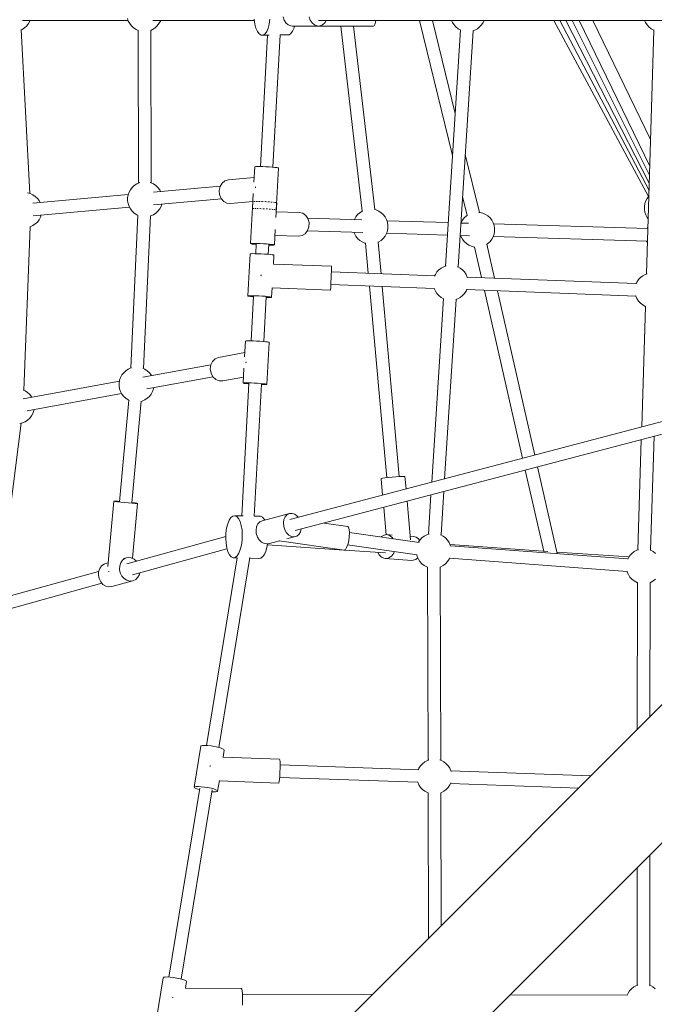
# Model space of a CAD drawing. Header units: inches. Extents: x -32 to 818, y -661 to 218.
# Tile 27 of 256: x 472.204 to 473.109, y 15.007 to 16.409. Entities that reach past the tile are written whole.
import ezdxf

# ---------------------------------------------------------------- set-up
doc = ezdxf.new("R2010")
doc.units = ezdxf.units.IN
doc.header["$LTSCALE"] = 0.01
doc.header["$MEASUREMENT"] = 0
doc.layers.add('_at_zabawki_', color=240, linetype='Continuous', lineweight=5)

# ---------------------------------------------------------------- blocks, each defined once
blk = doc.blocks.new('zw$2CA8')
at = {"layer": '_at_zabawki_'}
for p, q in [((-4887.2, 2839.3), (-4736.5, 2839.3)), ((-4881, 2831.5), (-4878.4, 2834.7)), ((-4878.4, 2834.7), (-4876.5, 2838.3)), ((-4876.5, 2838.3), (-4876.1, 2839.3)), ((-4737.5, 2842.2), (-4736.2, 2838.3)), ((-4736.2, 2838.3), (-4734.2, 2834.7)), ((-4734.2, 2834.7), (-4731.7, 2831.5)), ((-4701.3, 2839.3), (-4556.8, 2839.3)), ((-4695, 2831.5), (-4692.5, 2834.7)), ((-4692.5, 2834.7), (-4690.5, 2838.3)), ((-4690.5, 2838.3), (-4690.2, 2839.3)), ((-4557.1, 2840.9), (-4556, 2834.1)), ((-4556, 2834.1), (-4554.3, 2828.2)), ((-4535.3, 2834.1), (-4536.9, 2828.2)), ((-4534.4, 2840.9), (-4535.3, 2834.1)), ((-4515.6, 2844.5), (-4514.1, 2839.8)), ((-4514.1, 2839.8), (-4511.7, 2835.9)), ((-4511.7, 2835.9), (-4508.4, 2833)), ((-4508.4, 2833), (-4504.6, 2831.5)), ((-4476.9, 2839.8), (-4478.4, 2844.5)), ((-4474.4, 2835.9), (-4476.9, 2839.8)), ((-4471.1, 2833), (-4474.4, 2835.9)), ((-4467.3, 2831.5), (-4471.1, 2833)), ((-4465.4, 2839.3), (-3848.7, 2839.3)), ((-4463.4, 2831.5), (-4459.6, 2833)), ((-4459.6, 2833), (-4456.3, 2835.9)), ((-4456.3, 2835.9), (-4454.1, 2839.3)), ((-4386, 2831.6), (-4384.8, 2833.4)), ((-4384.8, 2833.4), (-4383.8, 2836.8)), ((-4383.8, 2836.8), (-4383.4, 2839.3)), ((-4321.3, 2839.3), (-4274.2, 2646.9)), ((-4270.4, 2707), (-4302.8, 2839.3)), ((-4275.6, 2839.3), (-4274.3, 2836.5)), ((-4274.3, 2836.5), (-4272.1, 2833)), ((-4272.1, 2833), (-4269.3, 2830)), ((-4235.6, 2830), (-4232.8, 2833)), ((-4232.8, 2833), (-4230.5, 2836.5)), ((-4230.5, 2836.5), (-4229.3, 2839.3)), ((-4229.3, 2839.3), (-4000.6, 2839.3)), ((-4129.7, 2839.3), (-3994.9, 2588.6)), ((-4121.4, 2839.3), (-3994.2, 2597.2)), ((-4112.7, 2839.3), (-3993.9, 2607.5)), ((-4103.5, 2839.3), (-3993.5, 2618.9)), ((-4093.7, 2839.3), (-3993.1, 2631.9)), ((-3992, 2670), (-4074.1, 2839.3)), ((-4000.6, 2839.3), (-3999.4, 2836.5)), ((-3999.4, 2836.5), (-3997.1, 2833)), ((-3997.1, 2833), (-3994.3, 2830)), ((-4876.4, 2592.8), (-4889.1, 2826.2)), ((-4889, 2825.7), (-4887.4, 2826.4)), ((-4887.4, 2826.4), (-4884, 2828.7)), ((-4884, 2828.7), (-4881, 2831.5)), ((-4731.7, 2831.5), (-4728.7, 2828.7)), ((-4728.7, 2828.7), (-4725.2, 2826.4)), ((-4725.2, 2826.4), (-4722.3, 2825.1)), ((-4722.3, 2825.3), (-4721.5, 2607.8)), ((-4704.3, 2825.2), (-4701.5, 2826.4)), ((-4703.5, 2607.9), (-4704.3, 2825.3)), ((-4701.5, 2826.4), (-4698, 2828.7)), ((-4698, 2828.7), (-4695, 2831.5)), ((-4554.3, 2828.2), (-4552.2, 2823.4)), ((-4552.2, 2823.4), (-4549.6, 2820)), ((-4549.6, 2820), (-4546.9, 2818.3)), ((-4538, 2818.4), (-4548, 2631.3)), ((-4546.9, 2818.3), (-4544.1, 2818.3)), ((-4541.4, 2820), (-4544.1, 2818.3)), ((-4544.1, 2818.3), (-4535.6, 2818.4)), ((-4538.9, 2823.4), (-4541.4, 2820)), ((-4536.9, 2828.2), (-4538.9, 2823.4)), ((-4530.1, 2630.3), (-4520, 2818.9)), ((-4520, 2818.6), (-4507.2, 2818.8)), ((-4507.2, 2818.8), (-4504.5, 2820.6)), ((-4504.6, 2831.5), (-4502.6, 2831.3)), ((-4504.5, 2820.6), (-4502.1, 2823.9)), ((-4502.6, 2831.3), (-4465.4, 2831.3)), ((-4502.1, 2823.9), (-4500, 2828.7)), ((-4500, 2828.7), (-4499.3, 2831.3)), ((-4484, 2831.3), (-4386.7, 2831.3)), ((-4465.4, 2831.3), (-4467.3, 2831.5)), ((-4465.4, 2831.3), (-4463.4, 2831.5)), ((-4433.5, 2831.3), (-4402.9, 2567.9)), ((-4385, 2569.9), (-4415.4, 2831.3)), ((-4386.7, 2831.3), (-4386, 2831.6)), ((-4262.9, 2825.7), (-4284.2, 2489.5)), ((-4269.3, 2830), (-4266.1, 2827.5)), ((-4266.3, 2488.4), (-4244.9, 2824.6)), ((-4266.1, 2827.5), (-4262.6, 2825.6)), ((-4245.1, 2824.6), (-4242.4, 2825.5)), ((-4242.4, 2825.5), (-4238.8, 2827.5)), ((-4238.8, 2827.5), (-4235.6, 2830)), ((-3987.2, 2825.4), (-3997.9, 2478.4)), ((-3994.3, 2830), (-3991.1, 2827.5)), ((-3991.1, 2827.5), (-3987.5, 2825.5)), ((-3987.5, 2825.5), (-3986.8, 2825.3)), ((-4235.9, 2565.9), (-4256.1, 2648.6)), ((-4556.1, 2631), (-4557.2, 2609)), ((-4555.9, 2631.1), (-4556.1, 2631)), ((-4554.6, 2631.3), (-4555.9, 2631.1)), ((-4552.2, 2631.3), (-4554.6, 2631.3)), ((-4548.8, 2631.3), (-4552.2, 2631.3)), ((-4544.7, 2631.2), (-4548.8, 2631.3)), ((-4540.2, 2631), (-4544.7, 2631.2)), ((-4535.6, 2630.8), (-4540.2, 2631)), ((-4531.2, 2630.5), (-4535.6, 2630.8)), ((-4527.5, 2630.1), (-4531.2, 2630.5)), ((-4524.6, 2629.8), (-4527.5, 2630.1)), ((-4525.3, 2569.3), (-4522.1, 2629.2)), ((-4522.7, 2629.4), (-4524.6, 2629.8)), ((-4522.1, 2629.2), (-4522.7, 2629.4)), ((-4720.5, 2608.2), (-4724.2, 2606.6)), ((-4719.8, 2608.4), (-4720.5, 2608.2)), ((-4704.3, 2608.2), (-4705.2, 2608.4)), ((-4700.5, 2606.6), (-4704.3, 2608.2)), ((-4602.6, 2607.6), (-4605.4, 2602.8)), ((-4598.5, 2611), (-4602.6, 2607.6)), ((-4593.6, 2612.4), (-4598.5, 2611)), ((-4556.9, 2615.8), (-4593.6, 2612.4)), ((-4876, 2592.7), (-4879.7, 2593.7)), ((-4735.2, 2594.7), (-4736.5, 2590.8)), ((-4733.2, 2598.3), (-4735.2, 2594.7)), ((-4730.7, 2601.5), (-4733.2, 2598.3)), ((-4727.7, 2604.3), (-4730.7, 2601.5)), ((-4724.2, 2606.6), (-4727.7, 2604.3)), ((-4697.1, 2604.3), (-4700.5, 2606.6)), ((-4605.1, 2603.3), (-4700.5, 2594.7)), ((-4694, 2601.5), (-4697.1, 2604.3)), ((-4691.5, 2598.3), (-4694, 2601.5)), ((-4690.1, 2595.7), (-4691.5, 2598.3)), ((-4605.4, 2602.8), (-4606.6, 2597.2)), ((-4606.6, 2597.2), (-4606.1, 2591.3)), ((-4555.2, 2601.8), (-4555.1, 2602.5)), ((-4555.1, 2600.8), (-4555.2, 2601.8)), ((-4872.2, 2591.1), (-4876, 2592.7)), ((-4736.3, 2591.5), (-4872.2, 2579.2)), ((-4868.8, 2588.8), (-4872.2, 2591.1)), ((-4865.7, 2586), (-4868.8, 2588.8)), ((-4863.2, 2582.8), (-4865.7, 2586)), ((-4861.8, 2580.2), (-4863.2, 2582.8)), ((-4736.5, 2590.8), (-4737.2, 2586.7)), ((-4737.2, 2586.7), (-4737.2, 2582.6)), ((-4737.2, 2582.6), (-4736.5, 2578.5)), ((-4700.3, 2576.7), (-4603.5, 2585.5)), ((-4606.1, 2591.3), (-4603.9, 2585.9)), ((-4603.9, 2585.9), (-4600.2, 2581.7)), ((-4600.2, 2581.7), (-4595.6, 2579.2)), ((-4590.6, 2578.6), (-4558.7, 2581.5)), ((-4558.7, 2581.3), (-4561.9, 2521.5)), ((-4558.1, 2592.7), (-4559.3, 2571.1)), ((-4558.1, 2581.6), (-4558.2, 2581.5)), ((-4557.6, 2581.6), (-4558.1, 2581.6)), ((-4556.2, 2581.7), (-4556.7, 2581.6)), ((-4555.5, 2581.7), (-4556.2, 2581.7)), ((-4553.3, 2581.7), (-4554, 2581.7)), ((-4552.3, 2581.7), (-4553.3, 2581.7)), ((-4549.5, 2581.7), (-4550.5, 2581.7)), ((-4548.4, 2581.6), (-4549.5, 2581.7)), ((-4545.2, 2581.5), (-4546.2, 2581.5)), ((-4544, 2581.4), (-4545.2, 2581.5)), ((-4540.5, 2581.3), (-4541.7, 2581.3)), ((-4539.4, 2581.2), (-4540.5, 2581.3)), ((-4536, 2581), (-4537.2, 2581.1)), ((-4535, 2580.9), (-4536, 2581)), ((-4531.9, 2580.6), (-4532.9, 2580.7)), ((-4531.1, 2580.6), (-4531.9, 2580.6)), ((-4528.5, 2580.3), (-4529.4, 2580.4)), ((-4527.9, 2580.2), (-4528.5, 2580.3)), ((-4526.2, 2580), (-4526.8, 2580)), ((-4525.8, 2579.9), (-4526.2, 2580)), ((-4525.9, 2558.6), (-4524.8, 2579.5)), ((-4524.9, 2579.7), (-4525.2, 2579.7)), ((-4524.8, 2579.5), (-4524.9, 2579.7)), ((-4259.9, 2588.5), (-4253.4, 2561.6)), ((-3998.8, 2582.4), (-4000.2, 2578.5)), ((-3996.9, 2586), (-3998.8, 2582.4)), ((-3994.4, 2589.1), (-3996.9, 2586)), ((-4872, 2561.2), (-4734.7, 2573.6)), ((-4736.5, 2578.5), (-4735.2, 2574.6)), ((-4735.2, 2574.6), (-4733.2, 2571)), ((-4733.2, 2571), (-4730.7, 2567.8)), ((-4730.7, 2567.8), (-4727.7, 2565)), ((-4697.1, 2565), (-4694, 2567.8)), ((-4694, 2567.8), (-4691.5, 2571)), ((-4691.5, 2571), (-4689.6, 2574.6)), ((-4689.6, 2574.6), (-4688.5, 2577.8)), ((-4595.6, 2579.2), (-4590.6, 2578.6)), ((-4559.3, 2571.1), (-4559.1, 2571.3)), ((-4559.1, 2571.3), (-4558.8, 2571.3)), ((-4558.2, 2571.4), (-4557.8, 2571.4)), ((-4557.8, 2571.4), (-4557.2, 2571.5)), ((-4556, 2571.5), (-4555.4, 2571.5)), ((-4555.4, 2571.5), (-4554.6, 2571.5)), ((-4552.9, 2571.5), (-4552, 2571.5)), ((-4552, 2571.5), (-4551, 2571.5)), ((-4549, 2571.4), (-4547.9, 2571.4)), ((-4547.9, 2571.4), (-4546.8, 2571.3)), ((-4544.5, 2571.3), (-4543.4, 2571.2)), ((-4543.4, 2571.2), (-4542.2, 2571.1)), ((-4539.9, 2571), (-4538.8, 2570.9)), ((-4538.8, 2570.9), (-4537.7, 2570.9)), ((-4535.5, 2570.7), (-4534.4, 2570.6)), ((-4534.4, 2570.6), (-4533.5, 2570.5)), ((-4531.6, 2570.4), (-4530.7, 2570.3)), ((-4530.7, 2570.3), (-4529.9, 2570.2)), ((-4528.5, 2570), (-4527.8, 2569.9)), ((-4527.8, 2569.9), (-4527.3, 2569.9)), ((-4526.4, 2569.7), (-4525.9, 2569.6)), ((-4525.9, 2569.6), (-4525.8, 2569.5)), ((-4492.7, 2566), (-4525.4, 2567)), ((-4487.7, 2564.8), (-4492.7, 2566)), ((-4406.5, 2565.6), (-4409.6, 2562.8)), ((-4403.1, 2567.8), (-4406.5, 2565.6)), ((-4402.3, 2568.2), (-4403.1, 2567.8)), ((-4383.1, 2569.5), (-4385.6, 2570.1)), ((-4379.4, 2567.8), (-4383.1, 2569.5)), ((-4375.9, 2565.6), (-4379.4, 2567.8)), ((-4372.9, 2562.8), (-4375.9, 2565.6)), ((-4235, 2565.9), (-4236.5, 2566)), ((-4231, 2564.9), (-4235, 2565.9)), ((-4000.2, 2578.5), (-4000.8, 2574.4)), ((-4000.8, 2574.4), (-4000.8, 2570.3)), ((-4000.8, 2570.3), (-4000.2, 2566.3)), ((-4000.2, 2566.3), (-3998.8, 2562.4)), ((-4868.8, 2549.5), (-4865.7, 2552.3)), ((-4865.7, 2552.3), (-4863.2, 2555.5)), ((-4863.2, 2555.5), (-4861.3, 2559.1)), ((-4861.3, 2559.1), (-4860.2, 2562.3)), ((-4722.4, 2561.9), (-4732.4, 2344.6)), ((-4727.7, 2565), (-4724.2, 2562.7)), ((-4724.2, 2562.7), (-4722.1, 2561.8)), ((-4714.4, 2343.7), (-4704.5, 2561)), ((-4704.7, 2561), (-4704.3, 2561.1)), ((-4704.3, 2561.1), (-4700.5, 2562.7)), ((-4700.5, 2562.7), (-4697.1, 2565)), ((-4483.4, 2561.7), (-4487.7, 2564.8)), ((-4480.3, 2557.1), (-4483.4, 2561.7)), ((-4403.6, 2555.2), (-4480.6, 2557.6)), ((-4478.7, 2551.5), (-4480.3, 2557.1)), ((-4478.9, 2545.6), (-4478.7, 2551.5)), ((-4414, 2555.9), (-4414.2, 2555.5)), ((-4412.1, 2559.5), (-4414, 2555.9)), ((-4409.6, 2562.8), (-4412.1, 2559.5)), ((-4370.4, 2559.5), (-4372.9, 2562.8)), ((-4368.4, 2555.9), (-4370.4, 2559.5)), ((-4367.1, 2552), (-4368.4, 2555.9)), ((-4280.3, 2551.5), (-4367.8, 2554.1)), ((-4366.4, 2548), (-4367.1, 2552)), ((-4261.9, 2551.3), (-4262.1, 2550.9)), ((-4260, 2554.9), (-4261.9, 2551.3)), ((-4257.5, 2558.2), (-4260, 2554.9)), ((-4254.4, 2561), (-4257.5, 2558.2)), ((-4252.8, 2562), (-4254.4, 2561)), ((-4227.3, 2563.2), (-4231, 2564.9)), ((-4223.8, 2561), (-4227.3, 2563.2)), ((-4220.8, 2558.2), (-4223.8, 2561)), ((-4218.3, 2554.9), (-4220.8, 2558.2)), ((-4216.3, 2551.3), (-4218.3, 2554.9)), ((-4215, 2547.4), (-4216.3, 2551.3)), ((-3998.8, 2562.4), (-3996.9, 2558.7)), ((-3996.9, 2558.7), (-3995.4, 2556.9)), ((-4885.1, 2312.7), (-4876, 2545.6)), ((-4876.4, 2545.5), (-4876, 2545.6)), ((-4876, 2545.6), (-4872.2, 2547.2)), ((-4872.2, 2547.2), (-4868.8, 2549.5)), ((-4528, 2519.7), (-4526.8, 2541.6)), ((-4484.2, 2535.7), (-4480.8, 2540.1)), ((-4481.1, 2539.7), (-4402.2, 2537.3)), ((-4480.8, 2540.1), (-4478.9, 2545.6)), ((-4414.7, 2537.7), (-4414, 2535.9)), ((-4368.4, 2535.9), (-4367.1, 2539.8)), ((-4367.1, 2539.8), (-4366.4, 2543.8)), ((-4366.4, 2543.8), (-4366.4, 2548)), ((-4251.5, 2550.6), (-4262.3, 2550.9)), ((-3995.9, 2542.9), (-4215.7, 2549.5)), ((-4214.3, 2543.4), (-4215, 2547.4)), ((-4215, 2535.2), (-4214.3, 2539.2)), ((-4214.3, 2539.2), (-4214.3, 2543.4)), ((-3996.2, 2544.5), (-3997.1, 2542.9)), ((-3995.8, 2544.9), (-3996.2, 2544.5)), ((-4527.3, 2533), (-4493.8, 2532)), ((-4493.8, 2532), (-4488.7, 2532.9)), ((-4488.7, 2532.9), (-4484.2, 2535.7)), ((-4414, 2535.9), (-4412.1, 2532.3)), ((-4412.1, 2532.3), (-4409.6, 2529)), ((-4409.6, 2529), (-4406.5, 2526.2)), ((-4406.5, 2526.2), (-4403.1, 2524)), ((-4403.1, 2524), (-4399.3, 2522.3)), ((-4380.5, 2523.5), (-4379.4, 2524)), ((-4376.1, 2478.6), (-4380.2, 2523.6)), ((-4379.4, 2524), (-4375.9, 2526.2)), ((-4375.9, 2526.2), (-4372.9, 2529)), ((-4372.9, 2529), (-4370.4, 2532.3)), ((-4370.4, 2532.3), (-4368.4, 2535.9)), ((-4368.3, 2536.3), (-4281.4, 2533.6)), ((-4263.5, 2533.1), (-4250.1, 2532.7)), ((-4262.5, 2533.1), (-4261.9, 2531.3)), ((-4261.9, 2531.3), (-4260, 2527.7)), ((-4260, 2527.7), (-4257.5, 2524.4)), ((-4257.5, 2524.4), (-4254.4, 2521.6)), ((-4223.8, 2521.6), (-4220.8, 2524.4)), ((-4220.8, 2524.4), (-4218.3, 2527.7)), ((-4218.3, 2527.7), (-4216.3, 2531.3)), ((-4216.3, 2531.3), (-4215, 2535.2)), ((-4216.2, 2531.7), (-3996.4, 2525)), ((-3997.7, 2525), (-3996.5, 2523.2)), ((-4561.9, 2521.5), (-4561.3, 2521.7)), ((-4561.9, 2521.5), (-4561.3, 2521.2)), ((-4561.3, 2521.7), (-4559.4, 2521.8)), ((-4561.3, 2521.2), (-4559.5, 2520.9)), ((-4559.5, 2520.9), (-4556.6, 2520.6)), ((-4559.4, 2521.8), (-4556.5, 2521.9)), ((-4556.6, 2520.6), (-4554, 2520.3)), ((-4556.5, 2521.9), (-4552.7, 2521.8)), ((-4553.9, 2521.1), (-4554.7, 2507.2)), ((-4552.7, 2521.8), (-4548.4, 2521.7)), ((-4548.4, 2521.7), (-4543.7, 2521.4)), ((-4543.7, 2521.4), (-4539.2, 2521.2)), ((-4539.2, 2521.2), (-4535.1, 2520.8)), ((-4536.7, 2506.3), (-4536, 2520.1)), ((-4536, 2519.4), (-4535.2, 2519.3)), ((-4535.2, 2519.3), (-4531.8, 2519.3)), ((-4535.1, 2520.8), (-4531.7, 2520.5)), ((-4531.8, 2519.3), (-4529.4, 2519.4)), ((-4531.7, 2520.5), (-4529.4, 2520.1)), ((-4529.4, 2520.1), (-4528.1, 2519.8)), ((-4529.4, 2519.4), (-4528.1, 2519.6)), ((-4528.1, 2519.8), (-4528, 2519.7)), ((-4528.1, 2519.6), (-4528, 2519.7)), ((-4399.3, 2522.3), (-4397.8, 2522)), ((-4398.1, 2522), (-4394.3, 2479.3)), ((-4254.4, 2521.6), (-4251, 2519.4)), ((-4251, 2519.4), (-4247.2, 2517.7)), ((-4247.2, 2517.7), (-4243.2, 2516.7)), ((-4243.2, 2516.7), (-4242.3, 2516.6)), ((-4242.7, 2516.7), (-4232.9, 2473.2)), ((-4225.6, 2520.5), (-4223.8, 2521.6)), ((-4214.2, 2472.5), (-4225.2, 2520.7)), ((-4562.7, 2506.9), (-4565.9, 2447.1)), ((-4562.5, 2507), (-4562.7, 2506.9)), ((-4561.3, 2507.2), (-4562.5, 2507)), ((-4558.9, 2507.3), (-4561.3, 2507.2)), ((-4555.5, 2507.2), (-4558.9, 2507.3)), ((-4551.4, 2507.1), (-4555.5, 2507.2)), ((-4546.8, 2506.9), (-4551.4, 2507.1)), ((-4542.2, 2506.7), (-4546.8, 2506.9)), ((-4537.9, 2506.4), (-4542.2, 2506.7)), ((-4534.1, 2506), (-4537.9, 2506.4)), ((-4531.2, 2505.7), (-4534.1, 2506)), ((-4529.4, 2505.4), (-4531.2, 2505.7)), ((-4528.8, 2505.1), (-4529.4, 2505.4)), ((-4529.4, 2492.4), (-4528.8, 2505.1)), ((-4446.8, 2489.4), (-4529.5, 2492.4)), ((-4447, 2477.7), (-4446.9, 2482.4)), ((-4446.9, 2482.4), (-4446.8, 2486.2)), ((-4299.5, 2475.7), (-4446.9, 2481.3)), ((-4446.8, 2488.6), (-4446.8, 2489.4)), ((-4446.8, 2486.2), (-4446.8, 2488.6)), ((-4293.6, 2484.2), (-4296.4, 2481.2)), ((-4290.4, 2486.7), (-4293.6, 2484.2)), ((-4286.7, 2488.7), (-4290.4, 2486.7)), ((-4283.5, 2489.8), (-4286.7, 2488.7)), ((-4266.7, 2488.7), (-4267.1, 2488.8)), ((-4263.1, 2486.7), (-4266.7, 2488.7)), ((-4259.9, 2484.2), (-4263.1, 2486.7)), ((-4257.1, 2481.2), (-4259.9, 2484.2)), ((-4547.1, 2476.1), (-4547.2, 2475.6)), ((-4547.1, 2477.1), (-4547.1, 2476.1)), ((-4447.6, 2462.5), (-4447.4, 2467.2)), ((-4447.4, 2467.2), (-4447.2, 2472.4)), ((-4447.2, 2472.4), (-4447, 2477.7)), ((-4298.6, 2477.7), (-4299.7, 2475.2)), ((-4296.4, 2481.2), (-4298.6, 2477.7)), ((-4254.8, 2477.7), (-4257.1, 2481.2)), ((-4253.2, 2474), (-4254.8, 2477.7)), ((-4012.4, 2464.9), (-4253.2, 2474)), ((-4253, 2473.3), (-4253.2, 2474)), ((-4009.2, 2470.3), (-4011.5, 2466.9)), ((-4006.5, 2473.4), (-4009.2, 2470.3)), ((-4003.2, 2475.9), (-4006.5, 2473.4)), ((-3999.6, 2477.8), (-4003.2, 2475.9)), ((-3997.1, 2478.7), (-3999.6, 2477.8)), ((-4532, 2445.2), (-4531.2, 2458.6)), ((-4531.2, 2458.5), (-4448, 2455.5)), ((-4448, 2455.5), (-4447.9, 2456.3)), ((-4447.9, 2456.3), (-4447.8, 2458.7)), ((-4447.8, 2458.7), (-4447.6, 2462.5)), ((-4447.6, 2463.3), (-4300.3, 2457.7)), ((-4392.6, 2461.2), (-4368, 2188.2)), ((-4350.1, 2189.8), (-4374.5, 2460.5)), ((-4300.4, 2458.3), (-4300.3, 2457.8)), ((-4300.3, 2457.8), (-4298.6, 2454)), ((-4298.6, 2454), (-4296.4, 2450.6)), ((-4257.1, 2450.6), (-4254.8, 2454)), ((-4254.8, 2454), (-4253.7, 2456.6)), ((-4253.9, 2456), (-4013.1, 2446.9)), ((-4228.7, 2455), (-4174.3, 2216)), ((-4156.9, 2220.6), (-4210.1, 2454.3)), ((-4011.5, 2466.9), (-4012.6, 2464.4)), ((-4565.9, 2447.1), (-4565.7, 2447.2)), ((-4565.9, 2447.1), (-4565.8, 2446.9)), ((-4565.8, 2446.9), (-4564.5, 2446.6)), ((-4565.7, 2447.2), (-4564.5, 2447.3)), ((-4564.5, 2447.3), (-4562.1, 2447.4)), ((-4564.5, 2446.6), (-4562.1, 2446.3)), ((-4562.1, 2447.4), (-4558.7, 2447.4)), ((-4562.1, 2446.3), (-4558.8, 2445.9)), ((-4557.9, 2446.6), (-4561.3, 2383.1)), ((-4558.8, 2445.9), (-4557.9, 2445.9)), ((-4558.7, 2447.4), (-4554.6, 2447.3)), ((-4554.6, 2447.3), (-4550, 2447.1)), ((-4550, 2447.1), (-4545.4, 2446.9)), ((-4545.4, 2446.9), (-4541.1, 2446.5)), ((-4543.3, 2382.2), (-4540, 2445.7)), ((-4541.1, 2446.5), (-4537.3, 2446.2)), ((-4540, 2444.9), (-4537.4, 2444.9)), ((-4537.4, 2444.9), (-4534.4, 2444.9)), ((-4537.3, 2446.2), (-4534.4, 2445.8)), ((-4534.4, 2445.8), (-4532.6, 2445.5)), ((-4534.4, 2444.9), (-4532.6, 2445)), ((-4532.6, 2445.5), (-4532, 2445.2)), ((-4532.6, 2445), (-4532, 2445.2)), ((-4287.2, 2443.3), (-4303.8, 2182)), ((-4296.4, 2450.6), (-4293.6, 2447.5)), ((-4293.6, 2447.5), (-4290.4, 2445)), ((-4290.4, 2445), (-4286.9, 2443.1)), ((-4285.5, 2186.8), (-4269.2, 2442.2)), ((-4269.4, 2442.1), (-4266.7, 2443)), ((-4266.7, 2443), (-4263.1, 2445)), ((-4263.1, 2445), (-4259.9, 2447.5)), ((-4259.9, 2447.5), (-4257.1, 2450.6)), ((-4013.3, 2447.4), (-4013.2, 2446.9)), ((-4013.2, 2446.9), (-4011.5, 2443.2)), ((-4011.5, 2443.2), (-4009.2, 2439.7)), ((-4009.2, 2439.7), (-4006.5, 2436.7)), ((-4006.5, 2436.7), (-4003.2, 2434.2)), ((-3999.3, 2432.1), (-4004.6, 2260.6)), ((-4003.2, 2434.2), (-3999.6, 2432.2)), ((-3999.6, 2432.2), (-3998.9, 2432)), ((-4567.9, 2383.1), (-4569.2, 2382.9)), ((-4565.5, 2383.2), (-4567.9, 2383.1)), ((-4562.1, 2383.2), (-4565.5, 2383.2)), ((-4558, 2383.1), (-4562.1, 2383.2)), ((-4569.3, 2382.8), (-4570.5, 2360.3)), ((-4569.2, 2382.9), (-4569.3, 2382.8)), ((-4553.5, 2382.9), (-4558, 2383.1)), ((-4548.9, 2382.6), (-4553.5, 2382.9)), ((-4544.5, 2382.3), (-4548.9, 2382.6)), ((-4540.7, 2381.9), (-4544.5, 2382.3)), ((-4537.8, 2381.6), (-4540.7, 2381.9)), ((-4538.6, 2321.2), (-4535.4, 2381)), ((-4536, 2381.3), (-4537.8, 2381.6)), ((-4535.4, 2381), (-4536, 2381.3)), ((-4612.5, 2357.6), (-4616.3, 2353.9)), ((-4607.8, 2359.5), (-4612.5, 2357.6)), ((-4570.2, 2366.3), (-4607.8, 2359.5)), ((-4736.3, 2342.9), (-4739.8, 2340.6)), ((-4732.6, 2344.5), (-4736.3, 2342.9)), ((-4731.6, 2344.8), (-4732.6, 2344.5)), ((-4618.5, 2349.2), (-4715.6, 2331.6)), ((-4712.6, 2342.9), (-4715.3, 2344)), ((-4709.2, 2340.6), (-4712.6, 2342.9)), ((-4618.7, 2348.8), (-4619.4, 2343.1)), ((-4619.4, 2343.1), (-4618.3, 2337.3)), ((-4616.3, 2353.9), (-4618.7, 2348.8)), ((-4571.4, 2344.1), (-4572.5, 2323)), ((-4568.6, 2352.3), (-4568.5, 2353.4)), ((-4568.5, 2351.7), (-4568.6, 2352.3)), ((-4748.6, 2327.1), (-4749.3, 2323)), ((-4747.3, 2331), (-4748.6, 2327.1)), ((-4745.3, 2334.6), (-4747.3, 2331)), ((-4742.8, 2337.8), (-4745.3, 2334.6)), ((-4739.8, 2340.6), (-4742.8, 2337.8)), ((-4709.7, 2314.6), (-4615.3, 2331.8)), ((-4706.1, 2337.8), (-4709.2, 2340.6)), ((-4703.6, 2334.6), (-4706.1, 2337.8)), ((-4703.2, 2333.8), (-4703.6, 2334.6)), ((-4618.3, 2337.3), (-4615.6, 2332.1)), ((-4615.6, 2332.1), (-4611.6, 2328.3)), ((-4611.6, 2328.3), (-4606.8, 2326.1)), ((-4601.7, 2326), (-4572.1, 2331.4)), ((-4748.9, 2325.5), (-4886.1, 2300.5)), ((-4883.1, 2311.8), (-4885.8, 2313)), ((-4749.3, 2323), (-4749.3, 2318.9)), ((-4749.3, 2318.9), (-4748.6, 2314.8)), ((-4748.6, 2314.8), (-4747.3, 2310.9)), ((-4701.7, 2310.9), (-4700.3, 2314.8)), ((-4700.3, 2314.8), (-4700.1, 2316.4)), ((-4606.8, 2326.1), (-4601.7, 2326)), ((-4564.5, 2322.5), (-4574.6, 2134)), ((-4572.5, 2323), (-4572.4, 2323.1)), ((-4572.5, 2323), (-4572.4, 2322.8)), ((-4572.4, 2323.1), (-4571.1, 2323.3)), ((-4572.4, 2322.8), (-4571.2, 2322.5)), ((-4571.2, 2322.5), (-4568.8, 2322.2)), ((-4571.1, 2323.3), (-4568.7, 2323.3)), ((-4568.8, 2322.2), (-4565.4, 2321.9)), ((-4568.7, 2323.3), (-4565.3, 2323.3)), ((-4565.4, 2321.9), (-4564.6, 2321.8)), ((-4565.3, 2323.3), (-4561.2, 2323.2)), ((-4561.2, 2323.2), (-4556.7, 2323)), ((-4556.7, 2323), (-4552.1, 2322.8)), ((-4556.7, 2133.3), (-4546.6, 2321.6)), ((-4552.1, 2322.8), (-4547.7, 2322.5)), ((-4547.7, 2322.5), (-4543.9, 2322.1)), ((-4546.6, 2320.8), (-4544, 2320.8)), ((-4544, 2320.8), (-4541.1, 2320.8)), ((-4543.9, 2322.1), (-4541, 2321.8)), ((-4541.1, 2320.8), (-4539.2, 2320.9)), ((-4541, 2321.8), (-4539.2, 2321.4)), ((-4539.2, 2321.4), (-4538.6, 2321.2)), ((-4539.2, 2320.9), (-4538.6, 2321.2)), ((-4879.7, 2309.6), (-4883.1, 2311.8)), ((-4880.2, 2283.6), (-4745.7, 2308.1)), ((-4876.7, 2306.8), (-4879.7, 2309.6)), ((-4874.1, 2303.6), (-4876.7, 2306.8)), ((-4873.7, 2302.8), (-4874.1, 2303.6)), ((-4747.3, 2310.9), (-4745.3, 2307.3)), ((-4745.3, 2307.3), (-4742.8, 2304.1)), ((-4742.8, 2304.1), (-4739.8, 2301.3)), ((-4739.8, 2301.3), (-4736.3, 2299)), ((-4736.3, 2299), (-4734.9, 2298.4)), ((-4716.4, 2297.4), (-4712.6, 2299)), ((-4712.6, 2299), (-4709.2, 2301.3)), ((-4709.2, 2301.3), (-4706.1, 2304.1)), ((-4706.1, 2304.1), (-4703.6, 2307.3)), ((-4703.6, 2307.3), (-4701.7, 2310.9)), ((-3839.6, 2303.9), (-4506.2, 2128.8)), ((-4870.8, 2283.8), (-4870.6, 2285.4)), ((-4735.5, 2298.7), (-4748.9, 2154.1)), ((-4731, 2152.4), (-4717.7, 2297.1)), ((-4718.5, 2296.9), (-4716.4, 2297.4)), ((-4498.5, 2112.9), (-3830.6, 2288.3)), ((-4879.7, 2270.3), (-4876.7, 2273)), ((-4876.7, 2273), (-4874.1, 2276.3)), ((-4874.1, 2276.3), (-4872.2, 2279.9)), ((-4872.2, 2279.9), (-4870.8, 2283.8)), ((-4909.8, 2101.3), (-4889, 2265.8)), ((-4890.7, 2265.4), (-4886.9, 2266.4)), ((-4886.9, 2266.4), (-4883.1, 2268)), ((-4883.1, 2268), (-4879.7, 2270.3)), ((-3992, 2085), (-3987, 2247.2)), ((-4005.2, 2242.4), (-4010, 2085.5)), ((-4125, 2080.2), (-4153, 2203.6)), ((-4375.7, 2187), (-4375.9, 2186.9)), ((-4375.9, 2186.9), (-4373.8, 2163.6)), ((-4373.9, 2187.4), (-4375.7, 2187)), ((-4370.5, 2187.9), (-4373.9, 2187.4)), ((-4365.8, 2188.4), (-4370.5, 2187.9)), ((-4360.4, 2189), (-4365.8, 2188.4)), ((-4354.9, 2189.4), (-4360.4, 2189)), ((-4349.8, 2189.8), (-4354.9, 2189.4)), ((-4345.7, 2190), (-4349.8, 2189.8)), ((-4343, 2190.1), (-4345.7, 2190)), ((-4342.1, 2190), (-4343, 2190.1)), ((-4340.5, 2172.4), (-4342.1, 2190)), ((-4170.5, 2199), (-4144.2, 2083.8)), ((-4304.9, 2163.7), (-4308.5, 2107.9)), ((-4290.6, 2106.8), (-4286.6, 2168.5)), ((-4756.9, 2154.8), (-4765.5, 2062)), ((-4756.6, 2154.9), (-4756.9, 2154.8)), ((-4756.7, 2154.7), (-4756.9, 2154.8)), ((-4754.9, 2154.3), (-4756.7, 2154.7)), ((-4754.8, 2154.9), (-4756.6, 2154.9)), ((-4751.5, 2153.9), (-4754.9, 2154.3)), ((-4751.4, 2154.8), (-4754.8, 2154.9)), ((-4746.8, 2153.3), (-4751.5, 2153.9)), ((-4748.8, 2154.6), (-4751.4, 2154.8)), ((-4741.4, 2152.8), (-4746.8, 2153.3)), ((-4735.9, 2152.3), (-4741.4, 2152.8)), ((-4730.7, 2151.9), (-4735.9, 2152.3)), ((-4730.6, 2152.9), (-4731, 2153)), ((-4726.6, 2151.6), (-4730.7, 2151.9)), ((-4726.6, 2152.4), (-4730.6, 2152.9)), ((-4730.2, 2073.5), (-4723, 2151.7)), ((-4723.9, 2152), (-4726.6, 2152.4)), ((-4724, 2151.6), (-4726.6, 2151.6)), ((-4723, 2151.7), (-4724, 2151.6)), ((-4723, 2151.7), (-4723.9, 2152)), ((-4372.2, 2146), (-4368.7, 2107)), ((-4333.9, 2100), (-4338.9, 2154.8)), ((-4590.1, 2131.4), (-4592.6, 2127.6)), ((-4587.3, 2133.7), (-4590.1, 2131.4)), ((-4584.4, 2134.2), (-4587.3, 2133.7)), ((-4572.5, 2133.9), (-4584.4, 2134.2)), ((-4584.4, 2134.2), (-4581.7, 2133)), ((-4581.7, 2133), (-4579.1, 2130.2)), ((-4547.7, 2133.3), (-4556.6, 2133.5)), ((-4544.9, 2132.1), (-4547.7, 2133.3)), ((-4506.7, 2137.3), (-4545.6, 2127.1)), ((-4542.4, 2129.2), (-4544.9, 2132.1)), ((-4514.6, 2128.6), (-4512.8, 2132.6)), ((-4512.8, 2132.6), (-4510.1, 2135.6)), ((-4510.1, 2135.6), (-4506.7, 2137.3)), ((-4502.9, 2137.5), (-4506.7, 2137.3)), ((-4499, 2136.2), (-4502.9, 2137.5)), ((-4495.5, 2133.6), (-4499, 2136.2)), ((-4494.2, 2132), (-4495.5, 2133.6)), ((-4594.6, 2122.4), (-4596.2, 2116.2)), ((-4592.6, 2127.6), (-4594.6, 2122.4)), ((-4579.1, 2130.2), (-4576.9, 2125.8)), ((-4576.9, 2125.8), (-4575.3, 2120.2)), ((-4575.3, 2120.2), (-4574.2, 2113.6)), ((-4553.5, 2118.4), (-4554.2, 2113.7)), ((-4551.7, 2122.4), (-4553.5, 2118.4)), ((-4549, 2125.4), (-4551.7, 2122.4)), ((-4545.6, 2127.1), (-4549, 2125.4)), ((-4541.8, 2128.1), (-4542.4, 2129.2)), ((-4515.3, 2123.9), (-4514.6, 2128.6)), ((-4514.8, 2118.9), (-4515.3, 2123.9)), ((-4513.3, 2114.1), (-4514.8, 2118.9)), ((-4423.6, 2118.9), (-4457.3, 2123.7)), ((-4422.3, 2117.7), (-4423.6, 2118.9)), ((-4421.4, 2114.5), (-4422.3, 2117.7)), ((-4597.3, 2104.6), (-4738.3, 2065.8)), ((-4597.2, 2109.2), (-4597.4, 2102)), ((-4596.2, 2116.2), (-4597.2, 2109.2)), ((-4574.2, 2113.6), (-4573.8, 2106.5)), ((-4573.8, 2106.5), (-4574.1, 2099.3)), ((-4554.2, 2113.7), (-4553.8, 2108.7)), ((-4553.8, 2108.7), (-4552.2, 2103.8)), ((-4552.2, 2103.8), (-4549.7, 2099.6)), ((-4510.7, 2109.9), (-4513.3, 2114.1)), ((-4507.5, 2106.6), (-4510.7, 2109.9)), ((-4510.5, 2101.1), (-4498, 2104.4)), ((-4503.7, 2104.7), (-4507.5, 2106.6)), ((-4499.9, 2104.1), (-4503.7, 2104.7)), ((-4498, 2104.4), (-4499.9, 2104.1)), ((-4498, 2104.4), (-4496.2, 2105.1)), ((-4496.2, 2105.1), (-4493.2, 2107.4)), ((-4493.2, 2107.4), (-4490.9, 2111)), ((-4490.9, 2111), (-4489.7, 2115.2)), ((-4422.2, 2098.5), (-4421.4, 2104.4)), ((-4421.1, 2109.9), (-4421.4, 2114.5)), ((-4421.4, 2104.4), (-4421.1, 2109.9)), ((-4321.6, 2096.1), (-4421.2, 2110.4)), ((-4375.3, 2104.7), (-4376.1, 2103.9)), ((-4371.6, 2106.7), (-4375.3, 2104.7)), ((-4367.7, 2107.2), (-4371.6, 2106.7)), ((-4367.7, 2107.2), (-4363.9, 2106.1)), ((-4360, 2106.6), (-4367.7, 2107.2)), ((-4363.9, 2106.1), (-4360.5, 2103.7)), ((-4360.5, 2103.7), (-4358.8, 2101.4)), ((-4330, 2104.6), (-4334.4, 2104.9)), ((-4326.2, 2103.6), (-4330, 2104.6)), ((-4322.8, 2101.1), (-4326.2, 2103.6)), ((-4314.6, 2105), (-4317.9, 2102.5)), ((-4311, 2107), (-4314.6, 2105)), ((-4307.7, 2108.1), (-4311, 2107)), ((-4291, 2107), (-4291.4, 2107.1)), ((-4287.4, 2105), (-4291, 2107)), ((-4284.1, 2102.5), (-4287.4, 2105)), ((-4597.4, 2102), (-4597, 2094.9)), ((-4597, 2094.9), (-4596, 2088.4)), ((-4575, 2092.4), (-4576.6, 2086.1)), ((-4574.1, 2099.3), (-4575, 2092.4)), ((-4549.7, 2099.6), (-4546.4, 2096.4)), ((-4546.4, 2096.4), (-4542.7, 2094.4)), ((-4542.7, 2094.4), (-4538.8, 2093.9)), ((-4539.8, 2085.2), (-4538.3, 2091.5)), ((-4538.8, 2093.9), (-4537, 2094.2)), ((-4538.3, 2091.5), (-4537.9, 2094)), ((-4538.1, 2092.8), (-4429, 2085.3)), ((-4537, 2094.2), (-4520.8, 2098.4)), ((-4521.3, 2098.5), (-4428.4, 2085.2)), ((-4426.8, 2086), (-4425.1, 2088.8)), ((-4425.1, 2088.8), (-4423.5, 2093.1)), ((-4423.7, 2092.7), (-4324.7, 2078.6)), ((-4423.5, 2093.1), (-4422.2, 2098.5)), ((-4321.1, 2098.8), (-4322.8, 2101.1)), ((-4320.7, 2099.5), (-4322.7, 2096.3)), ((-4317.9, 2102.5), (-4320.7, 2099.5)), ((-4281.3, 2099.5), (-4284.1, 2102.5)), ((-4279.1, 2096), (-4281.3, 2099.5)), ((-4277.4, 2092.3), (-4279.1, 2096)), ((-4138.2, 2083.4), (-4277.7, 2093)), ((-4277, 2090.8), (-4277.4, 2092.3)), ((-4024.2, 2072.8), (-4277.2, 2091.4)), ((-4736.5, 2074.7), (-4738.6, 2074.3)), ((-4732.1, 2074.3), (-4736.5, 2074.7)), ((-4730, 2050), (-4595.6, 2087)), ((-4607, 1804.2), (-4563, 2074.8)), ((-4596, 2088.4), (-4594.3, 2082.7)), ((-4594.3, 2082.7), (-4592.1, 2078.4)), ((-4592.1, 2078.4), (-4589.6, 2075.5)), ((-4589.6, 2075.5), (-4586.8, 2074.3)), ((-4583.9, 2074.8), (-4586.8, 2074.3)), ((-4581.2, 2077.1), (-4583.9, 2074.8)), ((-4578.7, 2080.9), (-4581.2, 2077.1)), ((-4576.6, 2086.1), (-4578.7, 2080.9)), ((-4547.2, 2073.9), (-4544.4, 2076.2)), ((-4544.4, 2076.2), (-4541.9, 2080)), ((-4541.9, 2080), (-4539.8, 2085.2)), ((-4428.4, 2085.2), (-4426.8, 2086)), ((-4428.3, 2085.3), (-4369.7, 2081.2)), ((-4380.6, 2082), (-4378.7, 2078.4)), ((-4378.7, 2078.4), (-4375.6, 2075.3)), ((-4375.6, 2075.3), (-4372, 2073.6)), ((-4360.7, 2077.1), (-4364.2, 2074.5)), ((-4358, 2080.9), (-4360.7, 2077.1)), ((-4357.2, 2083.2), (-4358, 2080.9)), ((-4325.2, 2078.6), (-4324.6, 2076.1)), ((-4324.6, 2076.1), (-4322.9, 2072.3)), ((-4022.7, 2075.5), (-4125.5, 2082.5)), ((-4021.4, 2077.4), (-4023.6, 2074)), ((-4018.6, 2080.4), (-4021.4, 2077.4)), ((-4015.3, 2083), (-4018.6, 2080.4)), ((-4011.7, 2084.9), (-4015.3, 2083)), ((-4009.3, 2085.8), (-4011.7, 2084.9)), ((-3991.7, 2084.9), (-3992.8, 2085.3)), ((-3988.1, 2083), (-3991.7, 2084.9)), ((-3984.8, 2080.4), (-3988.1, 2083)), ((-4774.3, 2062.7), (-4777, 2059)), ((-4770.7, 2065.3), (-4774.3, 2062.7)), ((-4768.7, 2066), (-4770.7, 2065.3)), ((-4765, 2067), (-4768.7, 2066)), ((-4748.8, 2057.8), (-4748.5, 2062.7)), ((-4748.5, 2062.7), (-4747, 2067.3)), ((-4747, 2067.3), (-4744.3, 2071)), ((-4744.3, 2071), (-4740.7, 2073.5)), ((-4738.6, 2074.3), (-4743.6, 2072.9)), ((-4740.7, 2073.5), (-4738.6, 2074.3)), ((-4727.9, 2072.5), (-4732.1, 2074.3)), ((-4724.5, 2069.6), (-4727.9, 2072.5)), ((-4581.1, 2074.2), (-4624.6, 1807)), ((-4586.8, 2074.3), (-4581, 2074.2)), ((-4563.1, 2073.7), (-4550, 2073.4)), ((-4550, 2073.4), (-4547.2, 2073.9)), ((-4372, 2073.6), (-4370, 2073.2)), ((-4368, 2073.3), (-4370, 2073.2)), ((-4370, 2073.2), (-4332.3, 2070.6)), ((-4364.2, 2074.5), (-4368, 2073.3)), ((-4332.3, 2070.6), (-4330.3, 2070.7)), ((-4330.3, 2070.7), (-4326.5, 2071.9)), ((-4326.5, 2071.9), (-4323.7, 2074.1)), ((-4322.9, 2072.3), (-4320.7, 2068.9)), ((-4320.7, 2068.9), (-4317.9, 2065.8)), ((-4317.9, 2065.8), (-4314.6, 2063.3)), ((-4314.6, 2063.3), (-4311, 2061.4)), ((-4311, 2061.4), (-4309.9, 2061)), ((-4309.9, 2061.1), (-4309.1, 1785.9)), ((-4291.9, 2061), (-4291, 2061.4)), ((-4291.1, 1785.9), (-4291.9, 2061.1)), ((-4291, 2061.4), (-4287.4, 2063.3)), ((-4287.4, 2063.3), (-4284.1, 2065.8)), ((-4284.1, 2065.8), (-4281.3, 2068.9)), ((-4281.3, 2068.9), (-4279.1, 2072.3)), ((-4279.1, 2072.3), (-4278.3, 2074.2)), ((-4278.5, 2073.5), (-4025.5, 2054.9)), ((-4023.6, 2074), (-4024.3, 2072.4)), ((-4778.5, 2054.7), (-4920.2, 2015.7)), ((-4778.5, 2054.5), (-4778.8, 2049.5)), ((-4778.8, 2049.5), (-4777.8, 2044.6)), ((-4777, 2059), (-4778.5, 2054.5)), ((-4764.3, 2054.9), (-4764.1, 2054.8)), ((-4764.1, 2054.8), (-4763.5, 2054.8)), ((-4747.8, 2052.8), (-4748.8, 2057.8)), ((-4745.5, 2048.3), (-4747.8, 2052.8)), ((-4742.3, 2044.6), (-4745.5, 2048.3)), ((-4722.5, 2046.5), (-4720.4, 2050.7)), ((-4720.4, 2050.7), (-4720, 2052.7)), ((-4025.6, 2055.2), (-4025.3, 2054)), ((-4025.3, 2054), (-4023.6, 2050.3)), ((-4023.6, 2050.3), (-4021.4, 2046.8)), ((-4021.4, 2046.8), (-4018.6, 2043.8)), ((-4911.9, 1999.9), (-4773.7, 2038)), ((-4777.8, 2044.6), (-4775.5, 2040)), ((-4775.5, 2040), (-4772.3, 2036.4)), ((-4772.3, 2036.4), (-4768.3, 2033.9)), ((-4768.3, 2033.9), (-4764, 2032.8)), ((-4764, 2032.8), (-4759.6, 2033.2)), ((-4759.6, 2033.2), (-4729.6, 2041.5)), ((-4738.3, 2042.2), (-4742.3, 2044.6)), ((-4734, 2041.1), (-4738.3, 2042.2)), ((-4729.6, 2041.5), (-4734, 2041.1)), ((-4729.6, 2041.5), (-4725.7, 2043.4)), ((-4725.7, 2043.4), (-4722.5, 2046.5)), ((-4018.6, 2043.8), (-4015.3, 2041.3)), ((-4015.3, 2041.3), (-4011.7, 2039.3)), ((-4011.7, 2039.3), (-4010.6, 2038.9)), ((-4010.7, 2039), (-4010.9, 1830)), ((-3992.9, 1848), (-3992.7, 2038.9)), ((-3992.8, 2038.9), (-3991.7, 2039.3)), ((-3991.7, 2039.3), (-3988.1, 2041.3)), ((-3988.1, 2041.3), (-3984.8, 2043.8)), ((-3837.7, 2003.1), (-3992.1, 1848.8)), ((-3992.1, 1848.8), (-4332.2, 1508.7)), ((-4633, 1806.1), (-4642.5, 1747.6)), ((-4632.2, 1806.7), (-4633, 1806.1)), ((-4630.1, 1807.1), (-4632.2, 1806.7)), ((-4626.8, 1807.2), (-4630.1, 1807.1)), ((-4622.8, 1806.9), (-4626.8, 1807.2)), ((-4618.1, 1806.4), (-4622.8, 1806.9)), ((-4613.4, 1805.6), (-4618.1, 1806.4)), ((-4608.8, 1804.6), (-4613.4, 1805.6)), ((-4604.9, 1803.6), (-4608.8, 1804.6)), ((-4601.8, 1802.5), (-4604.9, 1803.6)), ((-4600, 1801.5), (-4601.8, 1802.5)), ((-4601.1, 1790.4), (-4599.4, 1800.6)), ((-4599.4, 1800.6), (-4600, 1801.5)), ((-4520.7, 1787.6), (-4601.3, 1790.4)), ((-4520.3, 1786.6), (-4520.7, 1787.6)), ((-4520, 1784), (-4520.3, 1786.6)), ((-4519.9, 1779.8), (-4520, 1784)), ((-4316.9, 1781.1), (-4319.7, 1778.1)), ((-4313.7, 1783.6), (-4316.9, 1781.1)), ((-4310.1, 1785.6), (-4313.7, 1783.6)), ((-4307.8, 1786.4), (-4310.1, 1785.6)), ((-4290.1, 1785.6), (-4292.5, 1786.4)), ((-4286.4, 1783.6), (-4290.1, 1785.6)), ((-4283.2, 1781.1), (-4286.4, 1783.6)), ((-4280.4, 1778.1), (-4283.2, 1781.1)), ((-4619.6, 1778.5), (-4619.6, 1778.3)), ((-4619.6, 1778.3), (-4619.6, 1777.2)), ((-4520.4, 1763.7), (-4520.1, 1769.1)), ((-4520.1, 1769.1), (-4519.9, 1774.7)), ((-4519.9, 1774.7), (-4519.9, 1779.8)), ((-4322.9, 1772.6), (-4519.9, 1779.5)), ((-4322, 1774.6), (-4322.9, 1772.4)), ((-4319.7, 1778.1), (-4322, 1774.6)), ((-4278.2, 1774.6), (-4280.4, 1778.1)), ((-4276.5, 1770.8), (-4278.2, 1774.6)), ((-4077, 1763.8), (-4276.5, 1770.9)), ((-4276.3, 1770), (-4276.5, 1770.8)), ((-4608.9, 1742.2), (-4606.5, 1757.1)), ((-4606.6, 1756.6), (-4521.9, 1753.6)), ((-4521.9, 1753.6), (-4521.7, 1753.8)), ((-4521.7, 1753.8), (-4521.2, 1755.6)), ((-4521.2, 1755.6), (-4520.8, 1759.1)), ((-4520.8, 1759.1), (-4520.4, 1763.7)), ((-4520.5, 1761.6), (-4323.6, 1754.6)), ((-4323.6, 1754.6), (-4322, 1750.9)), ((-4278.2, 1750.9), (-4276.8, 1753.9)), ((-4277.3, 1752.9), (-4094.4, 1746.5)), ((-4634.5, 1746.1), (-4678.3, 1477.3)), ((-4660.8, 1474.5), (-4616.9, 1743.7)), ((-4642.5, 1747.6), (-4641.7, 1748.3)), ((-4642.5, 1747.6), (-4641.9, 1746.8)), ((-4641.9, 1746.8), (-4640.1, 1745.7)), ((-4641.7, 1748.3), (-4639.6, 1748.6)), ((-4640.1, 1745.7), (-4637, 1744.7)), ((-4639.6, 1748.6), (-4636.4, 1748.7)), ((-4637, 1744.7), (-4634.8, 1744.1)), ((-4636.4, 1748.7), (-4632.3, 1748.4)), ((-4632.3, 1748.4), (-4627.7, 1747.9)), ((-4627.7, 1747.9), (-4622.9, 1747.1)), ((-4622.9, 1747.1), (-4618.3, 1746.2)), ((-4618.3, 1746.2), (-4614.4, 1745.1)), ((-4617.3, 1741.2), (-4615, 1741.1)), ((-4615, 1741.1), (-4611.8, 1741.1)), ((-4614.4, 1745.1), (-4611.4, 1744)), ((-4611.8, 1741.1), (-4609.7, 1741.5)), ((-4611.4, 1744), (-4609.5, 1743)), ((-4609.7, 1741.5), (-4608.9, 1742.2)), ((-4609.5, 1743), (-4608.9, 1742.2)), ((-4322, 1750.9), (-4319.7, 1747.4)), ((-4319.7, 1747.4), (-4316.9, 1744.4)), ((-4316.9, 1744.4), (-4313.7, 1741.9)), ((-4313.7, 1741.9), (-4310.1, 1739.9)), ((-4310.1, 1739.9), (-4309, 1739.6)), ((-4309, 1739.7), (-4308.4, 1532.5)), ((-4291, 1739.6), (-4290.1, 1739.9)), ((-4290.5, 1550.4), (-4291, 1739.7)), ((-4290.1, 1739.9), (-4286.4, 1741.9)), ((-4286.4, 1741.9), (-4283.2, 1744.4)), ((-4283.2, 1744.4), (-4280.4, 1747.4)), ((-4280.4, 1747.4), (-4278.2, 1750.9)), ((-4233.8, 1410.3), (-3893.7, 1750.4)), ((-3993.2, 1465.7), (-3993.1, 1651.1)), ((-4011.1, 1633.1), (-4011.2, 1465.7)), ((-4332.2, 1508.7), (-4647.5, 1193.3)), ((-4686.7, 1476.4), (-4696.2, 1417.9)), ((-4685.9, 1477), (-4686.7, 1476.4)), ((-4683.8, 1477.4), (-4685.9, 1477)), ((-4680.6, 1477.5), (-4683.8, 1477.4)), ((-4676.5, 1477.2), (-4680.6, 1477.5)), ((-4671.8, 1476.7), (-4676.5, 1477.2)), ((-4667.1, 1475.9), (-4671.8, 1476.7)), ((-4662.5, 1475), (-4667.1, 1475.9)), ((-4658.6, 1473.9), (-4662.5, 1475)), ((-4655.5, 1472.8), (-4658.6, 1473.9)), ((-4653.7, 1471.8), (-4655.5, 1472.8)), ((-4575.2, 1461.2), (-4654.8, 1461.4)), ((-4654.7, 1461.4), (-4653.1, 1470.9)), ((-4653.1, 1470.9), (-4653.7, 1471.8)), ((-4574.6, 1460.2), (-4575.2, 1461.2)), ((-4574.1, 1457.6), (-4574.6, 1460.2)), ((-4019.1, 1460.8), (-4021.9, 1457.8)), ((-4015.8, 1463.4), (-4019.1, 1460.8)), ((-4012.2, 1465.3), (-4015.8, 1463.4)), ((-4010.2, 1466), (-4012.2, 1465.3)), ((-3992.2, 1465.3), (-3994.2, 1466)), ((-3988.6, 1463.4), (-3992.2, 1465.3)), ((-3985.3, 1460.8), (-3988.6, 1463.4)), ((-4672.8, 1448.8), (-4672.8, 1448.6)), ((-4672.8, 1448.6), (-4672.8, 1448)), ((-4573.7, 1453.4), (-4574.1, 1457.6)), ((-4573.4, 1448.3), (-4573.7, 1453.4)), ((-4388.2, 1452.6), (-4573.7, 1453.1)), ((-4573.4, 1442.7), (-4573.4, 1448.3)), ((-4025.3, 1451.6), (-4192.1, 1452)), ((-4024.1, 1454.4), (-4025.4, 1451.6)), ((-4021.9, 1457.8), (-4024.1, 1454.4)), ((-4573.6, 1437.3), (-4573.4, 1442.7))]:
    blk.add_line(p, q, dxfattribs=at)

msp = doc.modelspace()

# ---------------------------------------------------------------- block references
at = {"layer": '_at_zabawki_', "linetype": 'Continuous', "xscale": 0.001, "yscale": 0.001, "zscale": 0.001}
msp.add_blockref('zw$2CA8', (477.0952, 13.5689, 0.0045), dxfattribs=at)

doc.saveas('drawing.dxf')
